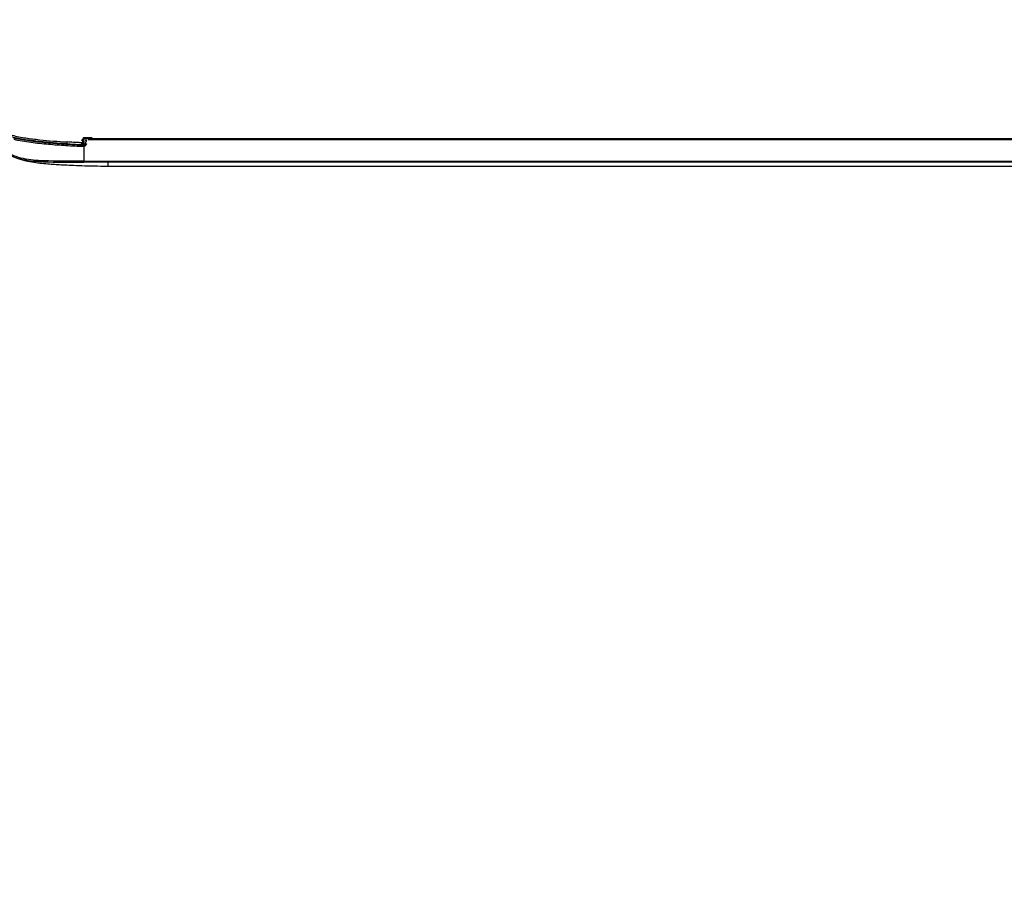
# Model space of a CAD drawing. Header units: millimetres. Extents: x -424979 to 718034, y -72486 to 344972.
# Tile 96 of 256: x 352263 to 353449, y 62484 to 63547. Entities that reach past the tile are written whole.
import ezdxf
from ezdxf.xclip import XClip

# ---------------------------------------------------------------- set-up
doc = ezdxf.new("R2010")
doc.units = ezdxf.units.MM
doc.header["$MEASUREMENT"] = 0
doc.header["$XCLIPFRAME"] = 0
doc.layers.add('0100_001_1_0_Nr_pióra__1', color=7, linetype='Continuous', lineweight=13)
doc.layers.add('IS_KLIM_urządzenia', color=3, linetype='Continuous')
doc.layers.add('Rysunki i obrazki', color=7, linetype='Continuous')
picture_1 = doc.add_image_def('image1.tif', size_in_pixel=(4960, 3508))

# ---------------------------------------------------------------- blocks, each defined once
blk = doc.blocks.new('Rysunek_1_1', base_point=(-285945.3, 74341.7))
at = {"layer": '0100_001_1_0_Nr_pióra__1', "color": 7, "lineweight": 13}
image = blk.add_image(picture_1, insert=(-264947.9, 89188), size_in_units=(41994.7, 29692.6), rotation=180, dxfattribs=at)
image.set_boundary_path([(-0.5, -0.5), (4959.5, 3507.5)])
blk = doc.blocks.new('G$CFEA986A8')
at = {"layer": 'IS_KLIM_urządzenia', "linetype": 'Continuous'}
for p, q in [((46.34, 14.13), (46.34, 14)), ((50.7, 14.13), (46.34, 14.13)), ((46.52, 13.99), (46.52, 13.96)), ((46.52, 13.96), (921.55, 13.84)), ((46.52, 13.51), (46.52, 13.96)), ((48, 13.51), (46.52, 13.51)), ((46.54, 9.92), (46.54, 2.46)), ((46.64, 11.21), (47.36, 11.21)), ((46.64, 11.21), (46.64, 10.75)), ((47.11, 10.75), (46.64, 10.75)), ((47.59, 12.8), (47.38, 11.3)), ((48.58, 13.7), (919.48, 13.58)), ((919.48, 13.06), (48.58, 13.18)), ((58.73, 0), (909.33, -0.12)), ((58.74, 2.46), (909.33, 2.34)), ((909.33, 1.87), (58.74, 1.98)), ((58.74, 0), (58.74, 1.98))]:
    blk.add_line(p, q, dxfattribs=at)
for points in [[(37.64, 10.75, 0), (37.64, 10.76, 0), (37.64, 10.76, 0), (37.64, 10.77, 0), (37.64, 10.78, 0), (37.64, 10.79, 0), (37.64, 10.8, 0), (37.64, 10.81, 0), (37.64, 10.82, 0), (37.64, 10.83, 0), (37.64, 10.84, 0), (37.64, 10.84, 0), (37.65, 10.85, 0), (37.65, 10.86, 0), (37.65, 10.87, 0), (37.65, 10.88, 0), (37.65, 10.89, 0), (37.65, 10.9, 0), (37.65, 10.91, 0), (37.65, 10.92, 0), (37.65, 10.92, 0), (37.65, 10.93, 0), (37.65, 10.94, 0), (37.65, 10.95, 0), (37.65, 10.96, 0), (37.65, 10.97, 0), (37.65, 10.98, 0), (37.65, 10.99, 0), (37.65, 11, 0), (37.65, 11, 0), (37.65, 11.01, 0), (37.65, 11.02, 0), (37.65, 11.03, 0), (37.65, 11.04, 0), (37.65, 11.05, 0), (37.65, 11.06, 0), (37.65, 11.07, 0), (37.65, 11.08, 0), (37.65, 11.08, 0), (37.65, 11.09, 0), (37.65, 11.1, 0), (37.65, 11.11, 0), (37.65, 11.12, 0), (37.65, 11.13, 0), (37.66, 11.14, 0), (37.66, 11.15, 0), (37.66, 11.16, 0), (37.66, 11.16, 0), (37.66, 11.17, 0), (37.66, 11.18, 0), (37.66, 11.19, 0)], [(37.72, 10.74, 0), (37.72, 10.75, 0), (37.72, 10.76, 0), (37.72, 10.77, 0), (37.72, 10.78, 0), (37.72, 10.79, 0), (37.72, 10.79, 0), (37.72, 10.8, 0), (37.72, 10.81, 0), (37.72, 10.82, 0), (37.72, 10.83, 0), (37.73, 10.84, 0), (37.73, 10.85, 0), (37.73, 10.86, 0), (37.73, 10.87, 0), (37.73, 10.87, 0), (37.73, 10.88, 0), (37.73, 10.89, 0), (37.73, 10.9, 0), (37.73, 10.91, 0), (37.73, 10.92, 0), (37.73, 10.93, 0), (37.73, 10.94, 0), (37.73, 10.95, 0), (37.73, 10.95, 0), (37.73, 10.96, 0), (37.73, 10.97, 0), (37.73, 10.98, 0), (37.73, 10.99, 0), (37.73, 11, 0), (37.73, 11.01, 0), (37.73, 11.02, 0), (37.73, 11.03, 0), (37.73, 11.03, 0), (37.73, 11.04, 0), (37.73, 11.05, 0), (37.73, 11.06, 0), (37.73, 11.07, 0), (37.73, 11.08, 0), (37.73, 11.09, 0), (37.73, 11.1, 0), (37.73, 11.11, 0), (37.73, 11.11, 0), (37.73, 11.12, 0), (37.73, 11.13, 0), (37.74, 11.14, 0), (37.74, 11.15, 0), (37.74, 11.16, 0), (37.74, 11.17, 0), (37.74, 11.18, 0), (37.74, 11.19, 0)]]:
    blk.add_polyline3d(points, dxfattribs=at)
for centre, start, end in [((45.54, 11.27), 267.736, 0), ((48.11, 12.87), 160.3327, 163.928)]:
    blk.add_arc(centre, 0.5, start, end, dxfattribs=at)
at = {"layer": 'IS_KLIM_urządzenia', "linetype": 'Continuous', "extrusion": (0, 0, -1)}
for centre, radius, start, end in [((-46.64, 11.25), 0.5, 270, 357), ((-46.39, 11.44), 1, 188, 264.2856), ((-46.39, 11.42), 1.5, 188, 264.2856)]:
    blk.add_arc(centre, radius, start, end, dxfattribs=at)
for centre, major_axis, ratio, start_param, end_param in [((-21.42, 382.85), (-1476.17, -4886.86), 0.031997, 4.778832, 4.778918), ((7.64, 474.84), (-1862.82, -6167.7), 0.025163, 4.780022, 4.78009), ((5.18, 514.21), (-1939.65, -6425.41), 0.026246, 4.782823, 4.782889), ((48.58, 12.65), (-0.13, -1.08), 0.917565, 1.59215, 1.795783)]:
    blk.add_ellipse(centre, major_axis=major_axis, ratio=ratio, start_param=start_param, end_param=end_param, dxfattribs=at)
at = {"layer": 'IS_KLIM_urządzenia', "linetype": 'Continuous'}
for centre, major_axis, ratio, start_param, end_param in [((39.42, 10.08), (0.996, -0.087), 0.841749, 1.62689, 2.181571), ((45.52, 13.53), (0.02, 0.5), 1, 3.141593, 4.708057), ((45.52, 13.53), (-0.02, -0.5), 0.999999, 0, 1.547993), ((45.57, 13.52), (-0.02, -0.5), 0.955746, 0, 1.547846), ((45.54, 11.73), (0.5, 0), 0.093428, 4.788501, 6.283185), ((46.52, 13.46), (0.5, -0.017), 0.998628, 1.605655, 3.113607), ((46.52, 13.46), (-0.5, 0.017), 0.093825, 4.715665, 5.983293), ((46.57, 12.58), (0.499, 0.026), 0.09496, 3.141593, 4.707412), ((46.64, 11.25), (0.499, 0.026), 0.096366, 3.141593, 4.707339), ((46.39, 9.94), (0, -0.5), 0.000142, 3.141593, 4.764749), ((46.54, 9.95), (0.05, -0.498), 0.005219, 3.141593, 4.764488), ((47.87, 11.23), (0.495, -0.07), 0.051828, 3.141593, 4.719673), ((48.08, 12.73), (0.495, -0.07), 0.051828, 3.141593, 4.719673), ((48.11, 12.87), (0.48, -0.138), 0.050296, 3.141584, 4.726878), ((46.54, 2.49), (0, 0.5), 0.000013, 3.173368, 4.660029)]:
    blk.add_ellipse(centre, major_axis=major_axis, ratio=ratio, start_param=start_param, end_param=end_param, dxfattribs=at)
for points, knots in [([(10.59, 15.49), (12.85, 14.87), (15.14, 14.47), (19.73, 13.76), (22.04, 13.48), (28.97, 12.72), (33.62, 12.36), (38.26, 12.08)], [0, 0, 0, 0, 0.25, 0.25, 0.5, 0.5, 1, 1, 1, 1]), ([(38.2, 11.15), (33.53, 11.44), (28.86, 11.8), (21.88, 12.56), (19.56, 12.85), (14.94, 13.56), (12.64, 13.97), (10.37, 14.59)], [0, 0, 0, 0, 0.5, 0.5, 0.75, 0.75, 1, 1, 1, 1]), ([(11.36, 13.48), (14.22, 12.79), (17.12, 12.35), (22.95, 11.58), (25.87, 11.28), (31.72, 10.75), (34.65, 10.54), (39.05, 10.26), (40.52, 10.18), (43.45, 10.02), (44.92, 9.92), (46.39, 9.92)], [0, 0, 0, 0, 0.25, 0.25, 0.5, 0.5, 0.75, 0.75, 0.875, 0.875, 1, 1, 1, 1]), ([(46.39, 10.44), (44.92, 10.44), (43.46, 10.55), (40.54, 10.7), (39.08, 10.78), (34.7, 11.06), (31.78, 11.28), (25.95, 11.8), (23.04, 12.1), (17.23, 12.87), (14.34, 13.31), (11.49, 13.99)], [0, 0, 0, 0, 0.125, 0.125, 0.25, 0.25, 0.5, 0.5, 0.75, 0.75, 1, 1, 1, 1]), ([(26.23, 12.1), (26.23, 12.1), (27.71, 11.94), (30.67, 11.69), (31.17, 11.65), (31.69, 11.61)], [0, 0, 0, 0, 0.843393, 0.843393, 1, 1, 1, 1]), ([(38.2, 11.15), (39.21, 11.09), (40.23, 11.03), (42.04, 10.93), (42.83, 10.89), (44.26, 10.83), (44.89, 10.8), (45.52, 10.77)], [0, 0, 0, 0, 0.415101, 0.415101, 0.741354, 0.741354, 1, 1, 1, 1]), ([(45.58, 11.68), (44.96, 11.71), (44.35, 11.74), (42.93, 11.81), (42.13, 11.85), (40.31, 11.96), (39.29, 12.02), (38.27, 12.08)], [0, 0, 0, 0, 0.252696, 0.252696, 0.581919, 0.581919, 1, 1, 1, 1]), ([(39.44, 10.92), (40.46, 10.91), (41.48, 10.89), (42.88, 10.87), (43.26, 10.86), (43.64, 10.86)], [0, 0, 0, 0, 0.726317, 0.726317, 1, 1, 1, 1]), ([(45.24, 10.83), (45.24, 10.82), (45.24, 10.81), (45.25, 10.72), (45.25, 10.63), (45.25, 10.52), (45.25, 10.51), (45.25, 10.5)], [0, 0, 0, 0, 0.096435, 0.096435, 0.929868, 0.929868, 1, 1, 1, 1]), ([(45.52, 10.77), (45.52, 10.77), (45.52, 10.78), (45.53, 10.8), (45.53, 10.84), (45.54, 10.93), (45.55, 10.97), (45.55, 11.08), (45.56, 11.17), (45.57, 11.37), (45.57, 11.47), (45.57, 11.62), (45.58, 11.65), (45.58, 11.68)], [0, 0, 0, 0, 0.104471, 0.104471, 0.333219, 0.333219, 0.476288, 0.476288, 0.705049, 0.705049, 0.934054, 0.934054, 1, 1, 1, 1]), ([(46.04, 12.68), (46.04, 12.69), (46.03, 12.7), (46.01, 12.77), (45.98, 12.81), (45.9, 12.9), (45.86, 12.93), (45.76, 12.99), (45.71, 13.01), (45.63, 13.02), (45.61, 13.02), (45.59, 13.02)], [0, 0, 0, 0, 0.061755, 0.061755, 0.342553, 0.342553, 0.621501, 0.621501, 0.898216, 0.898216, 1, 1, 1, 1]), ([(46.52, 13.99), (46.46, 13.99), (46.41, 13.98), (46.3, 13.94), (46.25, 13.91), (46.16, 13.84), (46.13, 13.8), (46.07, 13.7), (46.04, 13.65), (46.03, 13.56), (46.02, 13.53), (46.02, 13.5)], [0, 0, 0, 0, 0.217569, 0.217569, 0.437754, 0.437754, 0.661951, 0.661951, 0.88823, 0.88823, 1, 1, 1, 1]), ([(46.02, 13.5), (46.02, 13.5), (46.02, 13.5), (46.02, 13.5), (46.02, 13.5), (46.02, 13.49)], [0, 0, 0, 0, 0.709938, 0.709938, 1, 1, 1, 1]), ([(46.04, 13.49), (46.05, 13.49), (46.05, 13.49), (46.07, 13.48), (46.1, 13.48), (46.16, 13.47), (46.19, 13.47), (46.26, 13.46), (46.31, 13.45), (46.41, 13.45), (46.47, 13.45), (46.52, 13.45)], [0, 0, 0, 0, 0.054361, 0.054361, 0.324109, 0.324109, 0.492664, 0.492664, 0.757067, 0.757067, 1, 1, 1, 1]), ([(46.04, 11.27), (46.04, 11.27), (46.04, 11.28), (46.04, 11.29), (46.04, 11.31), (46.04, 11.35), (46.04, 11.37), (46.04, 11.43), (46.04, 11.47), (46.04, 11.57), (46.04, 11.62), (46.04, 11.7), (46.04, 11.71), (46.04, 11.73)], [0, 0, 0, 0, 0.101232, 0.101232, 0.330942, 0.330942, 0.474618, 0.474618, 0.704242, 0.704242, 0.933906, 0.933906, 1, 1, 1, 1]), ([(46.14, 11.23), (46.12, 11.56), (46.1, 11.89), (46.08, 12.33), (46.07, 12.44), (46.07, 12.55)], [0, 0, 0, 0, 0.752617, 0.752617, 1, 1, 1, 1]), ([(46.24, 13.21), (46.29, 13.25), (46.34, 13.29), (46.43, 13.37), (46.47, 13.4), (46.51, 13.44), (46.52, 13.44), (46.52, 13.45)], [0, 0, 0, 0, 0.516625, 0.516625, 0.987493, 0.987493, 1, 1, 1, 1]), ([(46.24, 13.21), (46.27, 13.19), (46.29, 13.17), (46.39, 13.06), (46.45, 12.96), (46.54, 12.75), (46.56, 12.64), (46.57, 12.53)], [0, 0, 0, 0, 0.128768, 0.128768, 0.564386, 0.564386, 1, 1, 1, 1]), ([(46.34, 14), (46.4, 14), (46.46, 14), (46.52, 13.99), (46.52, 13.99), (46.52, 13.99)], [0, 0, 0, 0, 0.980312, 0.980312, 1, 1, 1, 1]), ([(46.39, 10.44), (46.44, 10.44), (46.49, 10.45), (46.66, 10.47), (46.77, 10.51), (46.98, 10.63), (47.07, 10.71), (47.22, 10.88), (47.28, 10.99), (47.32, 11.1)], [0, 0, 0, 0, 0.117134, 0.117134, 0.393716, 0.393716, 0.693983, 0.693983, 1, 1, 1, 1]), ([(46.39, 9.92), (46.44, 9.92), (46.49, 9.92), (46.54, 9.92), (46.54, 9.92), (46.54, 9.92)], [0, 0, 0, 0, 0.999599, 0.999599, 1, 1, 1, 1]), ([(46.57, 12.53), (46.58, 12.2), (46.6, 11.87), (46.62, 11.42), (46.63, 11.32), (46.64, 11.21)], [0, 0, 0, 0, 0.752217, 0.752217, 1, 1, 1, 1]), ([(6.77, 7.49), (9.32, 5.24), (12.68, 4), (19.31, 2.6), (22.71, 2.33), (32.91, 1.87), (39.73, 1.99), (46.54, 1.99)], [0, 0, 0, 0, 0.25, 0.25, 0.5, 0.5, 1, 1, 1, 1]), ([(46.54, 2.46), (39.78, 2.46), (33.03, 2.35), (22.91, 2.79), (19.53, 3.05), (12.95, 4.41), (9.66, 5.57), (7.08, 7.84)], [0, 0, 0, 0, 0.5, 0.5, 0.75, 0.75, 1, 1, 1, 1]), ([(9.37, 5.63), (9.49, 5.56), (10.61, 4.91), (13.28, 3.72), (17.38, 2.59), (21.48, 1.87), (25.45, 1.39), (29.2, 1.06), (32.75, 0.83), (36.39, 0.63), (40.66, 0.43), (45.83, 0.23), (51.96, 0.05), (56.37, 0), (58.74, 0)], [0, 0, 0, 0, 0.008566, 0.076169, 0.171242, 0.259595, 0.342985, 0.421868, 0.488451, 0.555392, 0.638641, 0.74036, 0.860715, 1, 1, 1, 1]), ([(58.74, 1.98), (58.4, 1.98), (58.07, 1.98), (56.4, 1.98), (55.07, 1.99), (51.34, 1.99), (48.94, 1.99), (46.54, 1.99)], [0, 0, 0, 0, 0.081967, 0.081967, 0.409835, 0.409835, 1, 1, 1, 1])]:
    blk.add_open_spline(points, degree=3, knots=knots, dxfattribs=at)
for points in [[(16.78, 13.3), (16.75, 13.18), (16.72, 13.05), (16.69, 12.93)], [(38.2, 11.15), (38.2, 11.15), (38.23, 11.58), (38.26, 12.08)], [(38.51, 11.12), (38.5, 11.02), (38.49, 10.92), (38.48, 10.82)], [(39.02, 11.1), (39.26, 11.09), (39.51, 11.07), (39.75, 11.06)], [(43.76, 10.85), (44.25, 10.85), (44.75, 10.84), (45.24, 10.83)], [(46.39, 10.83), (46.18, 10.83), (45.97, 10.83), (45.75, 10.83)], [(46.34, 14.13), (46.34, 14.13), (46.34, 14.13), (46.34, 14.13)], [(46.49, 10.45), (46.45, 10.45), (46.42, 10.44), (46.39, 10.44)], [(46.52, 13.51), (46.52, 13.49), (46.52, 13.47), (46.52, 13.45)], [(46.54, 2.46), (50.6, 2.46), (54.67, 2.46), (58.74, 2.46)], [(58.74, 2.46), (58.74, 2.21), (58.74, 1.99), (58.74, 1.98)]]:
    blk.add_open_spline(points, degree=3, dxfattribs=at)

msp = doc.modelspace()

# ---------------------------------------------------------------- block references
at = {"layer": 'IS_KLIM_urządzenia', "xscale": 2.4, "yscale": 2.4, "zscale": 2.4, "rotation": 360}
msp.add_blockref('G$CFEA986A8', (352228, 63370.2), dxfattribs=at)
at = {"layer": 'Rysunki i obrazki', "color": 151, "linetype": 'Continuous', "lineweight": 20, "true_color": 0x80c2ff}
ref = msp.add_blockref('Rysunek_1_1', (362616, 74341.7), dxfattribs=at)
XClip(ref).set_block_clipping_path([(-306942.6163847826, 59495.4358014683), (-264947.9497181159, 89188.0358014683)])

doc.saveas('drawing.dxf')
